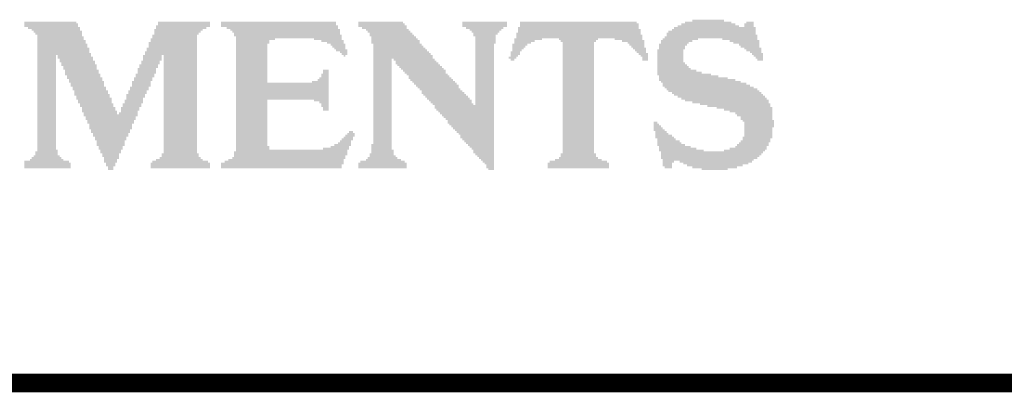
# Model space of a CAD drawing. Header units: inches. Extents: x -0.5 to 15.2, y -1.3 to 8.2.
# Tile 247 of 256: x 12.975 to 13.505, y 0.365 to 0.566. Entities that reach past the tile are written whole.
import ezdxf

# ---------------------------------------------------------------- set-up
doc = ezdxf.new("R2010")
doc.units = ezdxf.units.IN
doc.header["$MEASUREMENT"] = 0
doc.layers.add('M9 Title Sheet', color=56, linetype='Continuous')

msp = doc.modelspace()

# ---------------------------------------------------------------- hatches: boundary and pattern name
at = {"layer": 'M9 Title Sheet'}
for points in [[(13.0775, 0.56425), (13.0775, 0.56325), (13.0775, 0.56225), (13.0755, 0.56225), (13.0755, 0.56125), (13.0735, 0.56125), (13.0735, 0.56025), (13.0725, 0.56025), (13.0725, 0.55925), (13.0715, 0.55925), (13.0715, 0.55825), (13.0705, 0.55825), (13.0705, 0.55725), (13.0705, 0.55625), (13.0705, 0.55525), (13.0705, 0.55425), (13.0705, 0.55325), (13.0705, 0.55225), (13.0705, 0.55125), (13.0705, 0.55025), (13.0705, 0.54925), (13.0705, 0.54825), (13.0705, 0.54725), (13.0705, 0.54625), (13.0705, 0.54525), (13.0705, 0.54425), (13.0705, 0.54325), (13.0705, 0.54225), (13.0705, 0.54125), (13.0705, 0.54025), (13.0705, 0.53925), (13.0705, 0.53825), (13.0705, 0.53725), (13.0705, 0.53625), (13.0705, 0.53525), (13.0705, 0.53425), (13.0705, 0.53325), (13.0705, 0.53225), (13.0705, 0.53125), (13.0705, 0.53025), (13.0705, 0.52925), (13.0705, 0.52825), (13.0705, 0.52725), (13.0705, 0.52625), (13.0705, 0.52525), (13.0705, 0.52425), (13.0705, 0.52325), (13.0705, 0.52225), (13.0705, 0.52125), (13.0705, 0.52025), (13.0705, 0.51925), (13.0705, 0.51825), (13.0705, 0.51725), (13.0705, 0.51625), (13.0705, 0.51525), (13.0705, 0.51425), (13.0705, 0.51325), (13.0705, 0.51225), (13.0705, 0.51125), (13.0705, 0.51025), (13.0705, 0.50925), (13.0705, 0.50825), (13.0705, 0.50725), (13.0705, 0.50625), (13.0705, 0.50525), (13.0705, 0.50425), (13.0705, 0.50325), (13.0705, 0.50225), (13.0705, 0.50125), (13.0705, 0.50025), (13.0705, 0.49925), (13.0705, 0.49825), (13.0705, 0.49725), (13.0705, 0.49625), (13.0705, 0.49525), (13.0705, 0.49425), (13.0715, 0.49425), (13.0715, 0.49325), (13.0715, 0.49225), (13.0725, 0.49225), (13.0725, 0.49125), (13.0735, 0.49125), (13.0735, 0.49025), (13.0765, 0.49025), (13.0765, 0.48925), (13.0775, 0.48925), (13.0775, 0.48825), (13.0775, 0.48725), (13.0775, 0.48625), (13.0455, 0.48625), (13.0455, 0.48725), (13.0455, 0.48825), (13.0455, 0.48925), (13.0465, 0.48925), (13.0465, 0.49025), (13.0485, 0.49025), (13.0485, 0.49125), (13.0505, 0.49125), (13.0505, 0.49225), (13.0515, 0.49225), (13.0515, 0.49325), (13.0515, 0.49425), (13.0525, 0.49425), (13.0525, 0.49525), (13.0525, 0.49625), (13.0525, 0.49725), (13.0525, 0.49825), (13.0525, 0.49925), (13.0525, 0.50025), (13.0525, 0.50125), (13.0525, 0.50225), (13.0525, 0.50325), (13.0525, 0.50425), (13.0525, 0.50525), (13.0525, 0.50625), (13.0525, 0.50725), (13.0525, 0.50825), (13.0525, 0.50925), (13.0525, 0.51025), (13.0525, 0.51125), (13.0525, 0.51225), (13.0525, 0.51325), (13.0525, 0.51425), (13.0525, 0.51525), (13.0525, 0.51625), (13.0525, 0.51725), (13.0525, 0.51825), (13.0525, 0.51925), (13.0525, 0.52025), (13.0525, 0.52125), (13.0525, 0.52225), (13.0525, 0.52325), (13.0525, 0.52425), (13.0525, 0.52525), (13.0525, 0.52625), (13.0525, 0.52725), (13.0525, 0.52825), (13.0525, 0.52925), (13.0525, 0.53025), (13.0525, 0.53125), (13.0525, 0.53225), (13.0525, 0.53325), (13.0525, 0.53425), (13.0525, 0.53525), (13.0525, 0.53625), (13.0525, 0.53725), (13.0525, 0.53825), (13.0525, 0.53925), (13.0525, 0.54025), (13.0525, 0.54125), (13.0525, 0.54225), (13.0525, 0.54325), (13.0525, 0.54425), (13.0525, 0.54525), (13.0525, 0.54625), (13.0525, 0.54725), (13.0515, 0.54725), (13.0515, 0.54625), (13.0515, 0.54525), (13.0515, 0.54425), (13.0505, 0.54425), (13.0505, 0.54325), (13.0505, 0.54225), (13.0495, 0.54225), (13.0495, 0.54125), (13.0495, 0.54025), (13.0485, 0.54025), (13.0485, 0.53925), (13.0485, 0.53825), (13.0485, 0.53725), (13.0475, 0.53725), (13.0475, 0.53625), (13.0475, 0.53525), (13.0465, 0.53525), (13.0465, 0.53425), (13.0465, 0.53325), (13.0455, 0.53325), (13.0455, 0.53225), (13.0455, 0.53125), (13.0455, 0.53025), (13.0445, 0.53025), (13.0445, 0.52925), (13.0445, 0.52825), (13.0435, 0.52825), (13.0435, 0.52725), (13.0435, 0.52625), (13.0425, 0.52625), (13.0425, 0.52525), (13.0425, 0.52425), (13.0415, 0.52425), (13.0415, 0.52325), (13.0415, 0.52225), (13.0415, 0.52125), (13.0405, 0.52125), (13.0405, 0.52025), (13.0405, 0.51925), (13.0395, 0.51925), (13.0395, 0.51825), (13.0395, 0.51725), (13.0385, 0.51725), (13.0385, 0.51625), (13.0385, 0.51525), (13.0385, 0.51425), (13.0375, 0.51425), (13.0375, 0.51325), (13.0375, 0.51225), (13.0365, 0.51225), (13.0365, 0.51125), (13.0365, 0.51025), (13.0355, 0.51025), (13.0355, 0.50925), (13.0355, 0.50825), (13.0355, 0.50725), (13.0345, 0.50725), (13.0345, 0.50625), (13.0345, 0.50525), (13.0335, 0.50525), (13.0335, 0.50425), (13.0335, 0.50325), (13.0325, 0.50325), (13.0325, 0.50225), (13.0325, 0.50125), (13.0315, 0.50125), (13.0315, 0.50025), (13.0315, 0.49925), (13.0315, 0.49825), (13.0305, 0.49825), (13.0305, 0.49725), (13.0305, 0.49625), (13.0295, 0.49625), (13.0295, 0.49525), (13.0295, 0.49425), (13.0285, 0.49425), (13.0285, 0.49325), (13.0285, 0.49225), (13.0285, 0.49125), (13.0275, 0.49125), (13.0275, 0.49025), (13.0275, 0.48925), (13.0265, 0.48925), (13.0265, 0.48825), (13.0265, 0.48725), (13.0255, 0.48725), (13.0255, 0.48625), (13.0255, 0.48525), (13.0225, 0.48525), (13.0225, 0.48625), (13.0225, 0.48725), (13.0215, 0.48725), (13.0215, 0.48825), (13.0215, 0.48925), (13.0205, 0.48925), (13.0205, 0.49025), (13.0205, 0.49125), (13.0205, 0.49225), (13.0195, 0.49225), (13.0195, 0.49325), (13.0195, 0.49425), (13.0185, 0.49425), (13.0185, 0.49525), (13.0185, 0.49625), (13.0175, 0.49625), (13.0175, 0.49725), (13.0175, 0.49825), (13.0165, 0.49825), (13.0165, 0.49925), (13.0165, 0.50025), (13.0165, 0.50125), (13.0155, 0.50125), (13.0155, 0.50225), (13.0155, 0.50325), (13.0145, 0.50325), (13.0145, 0.50425), (13.0145, 0.50525), (13.0135, 0.50525), (13.0135, 0.50625), (13.0135, 0.50725), (13.0125, 0.50725), (13.0125, 0.50825), (13.0125, 0.50925), (13.0125, 0.51025), (13.0115, 0.51025), (13.0115, 0.51125), (13.0115, 0.51225), (13.0105, 0.51225), (13.0105, 0.51325), (13.0105, 0.51425), (13.0095, 0.51425), (13.0095, 0.51525), (13.0095, 0.51625), (13.0085, 0.51625), (13.0085, 0.51725), (13.0085, 0.51825), (13.0085, 0.51925), (13.0075, 0.51925), (13.0075, 0.52025), (13.0075, 0.52125), (13.0065, 0.52125), (13.0065, 0.52225), (13.0065, 0.52325), (13.0055, 0.52325), (13.0055, 0.52425), (13.0055, 0.52525), (13.0045, 0.52525), (13.0045, 0.52625), (13.0045, 0.52725), (13.0045, 0.52825), (13.0035, 0.52825), (13.0035, 0.52925), (13.0035, 0.53025), (13.0025, 0.53025), (13.0025, 0.53125), (13.0025, 0.53225), (13.0015, 0.53225), (13.0015, 0.53325), (13.0015, 0.53425), (13.0005, 0.53425), (13.0005, 0.53525), (13.0005, 0.53625), (12.9995, 0.53625), (12.9995, 0.53725), (12.9995, 0.53825), (12.9995, 0.53925), (12.9985, 0.53925), (12.9985, 0.54025), (12.9985, 0.54125), (12.9975, 0.54125), (12.9975, 0.54225), (12.9975, 0.54325), (12.9965, 0.54325), (12.9965, 0.54425), (12.9965, 0.54525), (12.9955, 0.54525), (12.9955, 0.54625), (12.9955, 0.54725), (12.9945, 0.54725), (12.9945, 0.54625), (12.9945, 0.54525), (12.9945, 0.54425), (12.9945, 0.54325), (12.9945, 0.54225), (12.9945, 0.54125), (12.9945, 0.54025), (12.9945, 0.53925), (12.9945, 0.53825), (12.9945, 0.53725), (12.9945, 0.53625), (12.9945, 0.53525), (12.9945, 0.53425), (12.9945, 0.53325), (12.9945, 0.53225), (12.9945, 0.53125), (12.9945, 0.53025), (12.9945, 0.52925), (12.9945, 0.52825), (12.9945, 0.52725), (12.9945, 0.52625), (12.9945, 0.52525), (12.9945, 0.52425), (12.9945, 0.52325), (12.9945, 0.52225), (12.9945, 0.52125), (12.9945, 0.52025), (12.9945, 0.51925), (12.9945, 0.51825), (12.9945, 0.51725), (12.9945, 0.51625), (12.9945, 0.51525), (12.9945, 0.51425), (12.9945, 0.51325), (12.9945, 0.51225), (12.9945, 0.51125), (12.9945, 0.51025), (12.9945, 0.50925), (12.9945, 0.50825), (12.9945, 0.50725), (12.9945, 0.50625), (12.9945, 0.50525), (12.9945, 0.50425), (12.9945, 0.50325), (12.9945, 0.50225), (12.9945, 0.50125), (12.9945, 0.50025), (12.9945, 0.49925), (12.9945, 0.49825), (12.9945, 0.49725), (12.9945, 0.49625), (12.9955, 0.49625), (12.9955, 0.49525), (12.9955, 0.49425), (12.9955, 0.49325), (12.9965, 0.49325), (12.9965, 0.49225), (12.9975, 0.49225), (12.9975, 0.49125), (12.9985, 0.49125), (12.9985, 0.49025), (13.0015, 0.49025), (13.0015, 0.48925), (13.0025, 0.48925), (13.0025, 0.48825), (13.0025, 0.48725), (13.0025, 0.48625), (12.9775, 0.48625), (12.9775, 0.48725), (12.9775, 0.48825), (12.9775, 0.48925), (12.9775, 0.49025), (12.9805, 0.49025), (12.9805, 0.49125), (12.9815, 0.49125), (12.9815, 0.49225), (12.9825, 0.49225), (12.9825, 0.49325), (12.9835, 0.49325), (12.9835, 0.49425), (12.9835, 0.49525), (12.9845, 0.49525), (12.9845, 0.49625), (12.9845, 0.49725), (12.9845, 0.49825), (12.9845, 0.49925), (12.9845, 0.50025), (12.9845, 0.50125), (12.9845, 0.50225), (12.9845, 0.50325), (12.9845, 0.50425), (12.9845, 0.50525), (12.9845, 0.50625), (12.9845, 0.50725), (12.9845, 0.50825), (12.9845, 0.50925), (12.9845, 0.51025), (12.9845, 0.51125), (12.9845, 0.51225), (12.9845, 0.51325), (12.9845, 0.51425), (12.9845, 0.51525), (12.9845, 0.51625), (12.9845, 0.51725), (12.9845, 0.51825), (12.9845, 0.51925), (12.9845, 0.52025), (12.9845, 0.52125), (12.9845, 0.52225), (12.9845, 0.52325), (12.9845, 0.52425), (12.9845, 0.52525), (12.9845, 0.52625), (12.9845, 0.52725), (12.9845, 0.52825), (12.9845, 0.52925), (12.9845, 0.53025), (12.9845, 0.53125), (12.9845, 0.53225), (12.9845, 0.53325), (12.9845, 0.53425), (12.9845, 0.53525), (12.9845, 0.53625), (12.9845, 0.53725), (12.9845, 0.53825), (12.9845, 0.53925), (12.9845, 0.54025), (12.9845, 0.54125), (12.9845, 0.54225), (12.9845, 0.54325), (12.9845, 0.54425), (12.9845, 0.54525), (12.9845, 0.54625), (12.9845, 0.54725), (12.9845, 0.54825), (12.9845, 0.54925), (12.9845, 0.55025), (12.9845, 0.55125), (12.9845, 0.55225), (12.9845, 0.55325), (12.9845, 0.55425), (12.9845, 0.55525), (12.9845, 0.55625), (12.9845, 0.55725), (12.9845, 0.55825), (12.9835, 0.55825), (12.9835, 0.55925), (12.9825, 0.55925), (12.9825, 0.56025), (12.9815, 0.56025), (12.9815, 0.56125), (12.9795, 0.56125), (12.9795, 0.56225), (12.9775, 0.56225), (12.9775, 0.56325), (12.9775, 0.56425), (12.9775, 0.56525), (13.0055, 0.56525), (13.0055, 0.56425), (13.0065, 0.56425), (13.0065, 0.56325), (13.0065, 0.56225), (13.0075, 0.56225), (13.0075, 0.56125), (13.0075, 0.56025), (13.0085, 0.56025), (13.0085, 0.55925), (13.0085, 0.55825), (13.0085, 0.55725), (13.0095, 0.55725), (13.0095, 0.55625), (13.0095, 0.55525), (13.0105, 0.55525), (13.0105, 0.55425), (13.0105, 0.55325), (13.0115, 0.55325), (13.0115, 0.55225), (13.0115, 0.55125), (13.0125, 0.55125), (13.0125, 0.55025), (13.0125, 0.54925), (13.0125, 0.54825), (13.0135, 0.54825), (13.0135, 0.54725), (13.0135, 0.54625), (13.0145, 0.54625), (13.0145, 0.54525), (13.0145, 0.54425), (13.0155, 0.54425), (13.0155, 0.54325), (13.0155, 0.54225), (13.0165, 0.54225), (13.0165, 0.54125), (13.0165, 0.54025), (13.0165, 0.53925), (13.0175, 0.53925), (13.0175, 0.53825), (13.0175, 0.53725), (13.0185, 0.53725), (13.0185, 0.53625), (13.0185, 0.53525), (13.0195, 0.53525), (13.0195, 0.53425), (13.0195, 0.53325), (13.0205, 0.53325), (13.0205, 0.53225), (13.0205, 0.53125), (13.0205, 0.53025), (13.0215, 0.53025), (13.0215, 0.52925), (13.0215, 0.52825), (13.0225, 0.52825), (13.0225, 0.52725), (13.0225, 0.52625), (13.0235, 0.52625), (13.0235, 0.52525), (13.0235, 0.52425), (13.0245, 0.52425), (13.0245, 0.52325), (13.0245, 0.52225), (13.0245, 0.52125), (13.0255, 0.52125), (13.0255, 0.52025), (13.0255, 0.51925), (13.0265, 0.51925), (13.0265, 0.51825), (13.0265, 0.51725), (13.0275, 0.51725), (13.0275, 0.51625), (13.0275, 0.51525), (13.0285, 0.51525), (13.0285, 0.51625), (13.0295, 0.51625), (13.0295, 0.51725), (13.0295, 0.51825), (13.0295, 0.51925), (13.0305, 0.51925), (13.0305, 0.52025), (13.0305, 0.52125), (13.0315, 0.52125), (13.0315, 0.52225), (13.0315, 0.52325), (13.0325, 0.52325), (13.0325, 0.52425), (13.0325, 0.52525), (13.0325, 0.52625), (13.0335, 0.52625), (13.0335, 0.52725), (13.0335, 0.52825), (13.0345, 0.52825), (13.0345, 0.52925), (13.0345, 0.53025), (13.0355, 0.53025), (13.0355, 0.53125), (13.0355, 0.53225), (13.0355, 0.53325), (13.0365, 0.53325), (13.0365, 0.53425), (13.0365, 0.53525), (13.0375, 0.53525), (13.0375, 0.53625), (13.0375, 0.53725), (13.0385, 0.53725), (13.0385, 0.53825), (13.0385, 0.53925), (13.0385, 0.54025), (13.0395, 0.54025), (13.0395, 0.54125), (13.0395, 0.54225), (13.0405, 0.54225), (13.0405, 0.54325), (13.0405, 0.54425), (13.0415, 0.54425), (13.0415, 0.54525), (13.0415, 0.54625), (13.0415, 0.54725), (13.0425, 0.54725), (13.0425, 0.54825), (13.0425, 0.54925), (13.0435, 0.54925), (13.0435, 0.55025), (13.0435, 0.55125), (13.0445, 0.55125), (13.0445, 0.55225), (13.0445, 0.55325), (13.0445, 0.55425), (13.0455, 0.55425), (13.0455, 0.55525), (13.0455, 0.55625), (13.0465, 0.55625), (13.0465, 0.55725), (13.0465, 0.55825), (13.0475, 0.55825), (13.0475, 0.55925), (13.0475, 0.56025), (13.0475, 0.56125), (13.0485, 0.56125), (13.0485, 0.56225), (13.0485, 0.56325), (13.0495, 0.56325), (13.0495, 0.56425), (13.0495, 0.56525), (13.0775, 0.56525)], [(13.1455, 0.56425), (13.1455, 0.56325), (13.1465, 0.56325), (13.1465, 0.56225), (13.1465, 0.56125), (13.1475, 0.56125), (13.1475, 0.56025), (13.1475, 0.55925), (13.1475, 0.55825), (13.1485, 0.55825), (13.1485, 0.55725), (13.1485, 0.55625), (13.1485, 0.55525), (13.1495, 0.55525), (13.1495, 0.55425), (13.1495, 0.55325), (13.1505, 0.55325), (13.1505, 0.55225), (13.1505, 0.55125), (13.1505, 0.55025), (13.1515, 0.55025), (13.1515, 0.54925), (13.1515, 0.54825), (13.1515, 0.54725), (13.1505, 0.54725), (13.1505, 0.54625), (13.1495, 0.54625), (13.1495, 0.54725), (13.1485, 0.54725), (13.1485, 0.54825), (13.1475, 0.54825), (13.1475, 0.54925), (13.1455, 0.54925), (13.1455, 0.55025), (13.1445, 0.55025), (13.1445, 0.55125), (13.1435, 0.55125), (13.1435, 0.55225), (13.1425, 0.55225), (13.1425, 0.55325), (13.1405, 0.55325), (13.1405, 0.55425), (13.1375, 0.55425), (13.1375, 0.55525), (13.1335, 0.55525), (13.1335, 0.55625), (13.1125, 0.55625), (13.1125, 0.55525), (13.1095, 0.55525), (13.1095, 0.55425), (13.1095, 0.55325), (13.1085, 0.55325), (13.1085, 0.55225), (13.1085, 0.55125), (13.1085, 0.55025), (13.1085, 0.54925), (13.1085, 0.54825), (13.1085, 0.54725), (13.1085, 0.54625), (13.1085, 0.54525), (13.1085, 0.54425), (13.1085, 0.54325), (13.1085, 0.54225), (13.1085, 0.54125), (13.1085, 0.54025), (13.1085, 0.53925), (13.1085, 0.53825), (13.1085, 0.53725), (13.1085, 0.53625), (13.1085, 0.53525), (13.1085, 0.53425), (13.1085, 0.53325), (13.1085, 0.53225), (13.1325, 0.53225), (13.1325, 0.53325), (13.1355, 0.53325), (13.1355, 0.53425), (13.1365, 0.53425), (13.1365, 0.53525), (13.1375, 0.53525), (13.1375, 0.53625), (13.1375, 0.53725), (13.1385, 0.53725), (13.1385, 0.53825), (13.1385, 0.53925), (13.1415, 0.53925), (13.1415, 0.53825), (13.1415, 0.53725), (13.1415, 0.53625), (13.1415, 0.53525), (13.1415, 0.53425), (13.1415, 0.53325), (13.1415, 0.53225), (13.1415, 0.53125), (13.1415, 0.53025), (13.1415, 0.52925), (13.1415, 0.52825), (13.1415, 0.52725), (13.1415, 0.52625), (13.1415, 0.52525), (13.1415, 0.52425), (13.1415, 0.52325), (13.1415, 0.52225), (13.1415, 0.52125), (13.1415, 0.52025), (13.1415, 0.51925), (13.1415, 0.51825), (13.1415, 0.51725), (13.1385, 0.51725), (13.1385, 0.51825), (13.1385, 0.51925), (13.1375, 0.51925), (13.1375, 0.52025), (13.1375, 0.52125), (13.1365, 0.52125), (13.1365, 0.52225), (13.1335, 0.52225), (13.1335, 0.52325), (13.1085, 0.52325), (13.1085, 0.52225), (13.1085, 0.52125), (13.1085, 0.52025), (13.1085, 0.51925), (13.1085, 0.51825), (13.1085, 0.51725), (13.1085, 0.51625), (13.1085, 0.51525), (13.1085, 0.51425), (13.1085, 0.51325), (13.1085, 0.51225), (13.1085, 0.51125), (13.1085, 0.51025), (13.1085, 0.50925), (13.1085, 0.50825), (13.1085, 0.50725), (13.1085, 0.50625), (13.1085, 0.50525), (13.1085, 0.50425), (13.1085, 0.50325), (13.1085, 0.50225), (13.1085, 0.50125), (13.1085, 0.50025), (13.1085, 0.49925), (13.1085, 0.49825), (13.1095, 0.49825), (13.1095, 0.49725), (13.1095, 0.49625), (13.1385, 0.49625), (13.1385, 0.49725), (13.1425, 0.49725), (13.1425, 0.49825), (13.1445, 0.49825), (13.1445, 0.49925), (13.1465, 0.49925), (13.1465, 0.50025), (13.1475, 0.50025), (13.1475, 0.50125), (13.1485, 0.50125), (13.1485, 0.50225), (13.1495, 0.50225), (13.1495, 0.50325), (13.1505, 0.50325), (13.1505, 0.50425), (13.1515, 0.50425), (13.1515, 0.50525), (13.1525, 0.50525), (13.1525, 0.50625), (13.1545, 0.50625), (13.1545, 0.50525), (13.1555, 0.50525), (13.1555, 0.50425), (13.1555, 0.50325), (13.1545, 0.50325), (13.1545, 0.50225), (13.1545, 0.50125), (13.1535, 0.50125), (13.1535, 0.50025), (13.1535, 0.49925), (13.1535, 0.49825), (13.1525, 0.49825), (13.1525, 0.49725), (13.1525, 0.49625), (13.1515, 0.49625), (13.1515, 0.49525), (13.1515, 0.49425), (13.1515, 0.49325), (13.1505, 0.49325), (13.1505, 0.49225), (13.1505, 0.49125), (13.1495, 0.49125), (13.1495, 0.49025), (13.1495, 0.48925), (13.1495, 0.48825), (13.1485, 0.48825), (13.1485, 0.48725), (13.1485, 0.48625), (13.0835, 0.48625), (13.0835, 0.48725), (13.0835, 0.48825), (13.0835, 0.48925), (13.0855, 0.48925), (13.0855, 0.49025), (13.0875, 0.49025), (13.0875, 0.49125), (13.0895, 0.49125), (13.0895, 0.49225), (13.0905, 0.49225), (13.0905, 0.49325), (13.0905, 0.49425), (13.0905, 0.49525), (13.0915, 0.49525), (13.0915, 0.49625), (13.0915, 0.49725), (13.0915, 0.49825), (13.0915, 0.49925), (13.0915, 0.50025), (13.0915, 0.50125), (13.0915, 0.50225), (13.0915, 0.50325), (13.0915, 0.50425), (13.0915, 0.50525), (13.0915, 0.50625), (13.0915, 0.50725), (13.0915, 0.50825), (13.0915, 0.50925), (13.0915, 0.51025), (13.0915, 0.51125), (13.0915, 0.51225), (13.0915, 0.51325), (13.0915, 0.51425), (13.0915, 0.51525), (13.0915, 0.51625), (13.0915, 0.51725), (13.0915, 0.51825), (13.0915, 0.51925), (13.0915, 0.52025), (13.0915, 0.52125), (13.0915, 0.52225), (13.0915, 0.52325), (13.0915, 0.52425), (13.0915, 0.52525), (13.0915, 0.52625), (13.0915, 0.52725), (13.0915, 0.52825), (13.0915, 0.52925), (13.0915, 0.53025), (13.0915, 0.53125), (13.0915, 0.53225), (13.0915, 0.53325), (13.0915, 0.53425), (13.0915, 0.53525), (13.0915, 0.53625), (13.0915, 0.53725), (13.0915, 0.53825), (13.0915, 0.53925), (13.0915, 0.54025), (13.0915, 0.54125), (13.0915, 0.54225), (13.0915, 0.54325), (13.0915, 0.54425), (13.0915, 0.54525), (13.0915, 0.54625), (13.0915, 0.54725), (13.0915, 0.54825), (13.0915, 0.54925), (13.0915, 0.55025), (13.0915, 0.55125), (13.0915, 0.55225), (13.0915, 0.55325), (13.0915, 0.55425), (13.0915, 0.55525), (13.0915, 0.55625), (13.0915, 0.55725), (13.0905, 0.55725), (13.0905, 0.55825), (13.0905, 0.55925), (13.0895, 0.55925), (13.0895, 0.56025), (13.0885, 0.56025), (13.0885, 0.56125), (13.0865, 0.56125), (13.0865, 0.56225), (13.0835, 0.56225), (13.0835, 0.56325), (13.0835, 0.56425), (13.0835, 0.56525), (13.1455, 0.56525)], [(13.2375, 0.56425), (13.2375, 0.56325), (13.2375, 0.56225), (13.2355, 0.56225), (13.2355, 0.56125), (13.2345, 0.56125), (13.2345, 0.56025), (13.2335, 0.56025), (13.2335, 0.55925), (13.2325, 0.55925), (13.2325, 0.55825), (13.2315, 0.55825), (13.2315, 0.55725), (13.2315, 0.55625), (13.2315, 0.55525), (13.2315, 0.55425), (13.2315, 0.55325), (13.2305, 0.55325), (13.2305, 0.55225), (13.2305, 0.55125), (13.2305, 0.55025), (13.2305, 0.54925), (13.2305, 0.54825), (13.2305, 0.54725), (13.2305, 0.54625), (13.2305, 0.54525), (13.2305, 0.54425), (13.2305, 0.54325), (13.2305, 0.54225), (13.2305, 0.54125), (13.2305, 0.54025), (13.2305, 0.53925), (13.2305, 0.53825), (13.2305, 0.53725), (13.2305, 0.53625), (13.2305, 0.53525), (13.2305, 0.53425), (13.2305, 0.53325), (13.2305, 0.53225), (13.2305, 0.53125), (13.2305, 0.53025), (13.2305, 0.52925), (13.2305, 0.52825), (13.2305, 0.52725), (13.2305, 0.52625), (13.2305, 0.52525), (13.2305, 0.52425), (13.2305, 0.52325), (13.2305, 0.52225), (13.2305, 0.52125), (13.2305, 0.52025), (13.2305, 0.51925), (13.2305, 0.51825), (13.2305, 0.51725), (13.2305, 0.51625), (13.2305, 0.51525), (13.2305, 0.51425), (13.2305, 0.51325), (13.2305, 0.51225), (13.2305, 0.51125), (13.2305, 0.51025), (13.2305, 0.50925), (13.2305, 0.50825), (13.2305, 0.50725), (13.2305, 0.50625), (13.2305, 0.50525), (13.2305, 0.50425), (13.2305, 0.50325), (13.2305, 0.50225), (13.2305, 0.50125), (13.2305, 0.50025), (13.2305, 0.49925), (13.2305, 0.49825), (13.2305, 0.49725), (13.2305, 0.49625), (13.2305, 0.49525), (13.2305, 0.49425), (13.2305, 0.49325), (13.2305, 0.49225), (13.2305, 0.49125), (13.2305, 0.49025), (13.2305, 0.48925), (13.2305, 0.48825), (13.2305, 0.48725), (13.2305, 0.48625), (13.2305, 0.48525), (13.2275, 0.48525), (13.2275, 0.48625), (13.2265, 0.48625), (13.2265, 0.48725), (13.2265, 0.48825), (13.2255, 0.48825), (13.2255, 0.48925), (13.2245, 0.48925), (13.2245, 0.49025), (13.2235, 0.49025), (13.2235, 0.49125), (13.2225, 0.49125), (13.2225, 0.49225), (13.2215, 0.49225), (13.2215, 0.49325), (13.2205, 0.49325), (13.2205, 0.49425), (13.2195, 0.49425), (13.2195, 0.49525), (13.2195, 0.49625), (13.2185, 0.49625), (13.2185, 0.49725), (13.2175, 0.49725), (13.2175, 0.49825), (13.2165, 0.49825), (13.2165, 0.49925), (13.2155, 0.49925), (13.2155, 0.50025), (13.2145, 0.50025), (13.2145, 0.50125), (13.2135, 0.50125), (13.2135, 0.50225), (13.2125, 0.50225), (13.2125, 0.50325), (13.2125, 0.50425), (13.2115, 0.50425), (13.2115, 0.50525), (13.2105, 0.50525), (13.2105, 0.50625), (13.2095, 0.50625), (13.2095, 0.50725), (13.2085, 0.50725), (13.2085, 0.50825), (13.2075, 0.50825), (13.2075, 0.50925), (13.2065, 0.50925), (13.2065, 0.51025), (13.2055, 0.51025), (13.2055, 0.51125), (13.2055, 0.51225), (13.2045, 0.51225), (13.2045, 0.51325), (13.2035, 0.51325), (13.2035, 0.51425), (13.2025, 0.51425), (13.2025, 0.51525), (13.2015, 0.51525), (13.2015, 0.51625), (13.2005, 0.51625), (13.2005, 0.51725), (13.1995, 0.51725), (13.1995, 0.51825), (13.1985, 0.51825), (13.1985, 0.51925), (13.1985, 0.52025), (13.1975, 0.52025), (13.1975, 0.52125), (13.1965, 0.52125), (13.1965, 0.52225), (13.1955, 0.52225), (13.1955, 0.52325), (13.1945, 0.52325), (13.1945, 0.52425), (13.1935, 0.52425), (13.1935, 0.52525), (13.1925, 0.52525), (13.1925, 0.52625), (13.1915, 0.52625), (13.1915, 0.52725), (13.1915, 0.52825), (13.1905, 0.52825), (13.1905, 0.52925), (13.1895, 0.52925), (13.1895, 0.53025), (13.1885, 0.53025), (13.1885, 0.53125), (13.1875, 0.53125), (13.1875, 0.53225), (13.1865, 0.53225), (13.1865, 0.53325), (13.1855, 0.53325), (13.1855, 0.53425), (13.1845, 0.53425), (13.1845, 0.53525), (13.1845, 0.53625), (13.1835, 0.53625), (13.1835, 0.53725), (13.1825, 0.53725), (13.1825, 0.53825), (13.1815, 0.53825), (13.1815, 0.53925), (13.1805, 0.53925), (13.1805, 0.54025), (13.1795, 0.54025), (13.1795, 0.54125), (13.1785, 0.54125), (13.1785, 0.54225), (13.1775, 0.54225), (13.1775, 0.54325), (13.1775, 0.54425), (13.1765, 0.54425), (13.1765, 0.54525), (13.1755, 0.54525), (13.1755, 0.54425), (13.1755, 0.54325), (13.1755, 0.54225), (13.1755, 0.54125), (13.1755, 0.54025), (13.1755, 0.53925), (13.1755, 0.53825), (13.1755, 0.53725), (13.1755, 0.53625), (13.1755, 0.53525), (13.1755, 0.53425), (13.1755, 0.53325), (13.1755, 0.53225), (13.1755, 0.53125), (13.1755, 0.53025), (13.1755, 0.52925), (13.1755, 0.52825), (13.1755, 0.52725), (13.1755, 0.52625), (13.1755, 0.52525), (13.1755, 0.52425), (13.1755, 0.52325), (13.1755, 0.52225), (13.1755, 0.52125), (13.1755, 0.52025), (13.1755, 0.51925), (13.1755, 0.51825), (13.1755, 0.51725), (13.1755, 0.51625), (13.1755, 0.51525), (13.1755, 0.51425), (13.1755, 0.51325), (13.1755, 0.51225), (13.1755, 0.51125), (13.1755, 0.51025), (13.1755, 0.50925), (13.1755, 0.50825), (13.1755, 0.50725), (13.1755, 0.50625), (13.1755, 0.50525), (13.1755, 0.50425), (13.1755, 0.50325), (13.1755, 0.50225), (13.1755, 0.50125), (13.1755, 0.50025), (13.1755, 0.49925), (13.1755, 0.49825), (13.1755, 0.49725), (13.1755, 0.49625), (13.1765, 0.49625), (13.1765, 0.49525), (13.1765, 0.49425), (13.1765, 0.49325), (13.1775, 0.49325), (13.1775, 0.49225), (13.1785, 0.49225), (13.1785, 0.49125), (13.1805, 0.49125), (13.1805, 0.49025), (13.1825, 0.49025), (13.1825, 0.48925), (13.1835, 0.48925), (13.1835, 0.48825), (13.1835, 0.48725), (13.1835, 0.48625), (13.1575, 0.48625), (13.1575, 0.48725), (13.1575, 0.48825), (13.1575, 0.48925), (13.1585, 0.48925), (13.1585, 0.49025), (13.1615, 0.49025), (13.1615, 0.49125), (13.1625, 0.49125), (13.1625, 0.49225), (13.1635, 0.49225), (13.1635, 0.49325), (13.1635, 0.49425), (13.1645, 0.49425), (13.1645, 0.49525), (13.1645, 0.49625), (13.1645, 0.49725), (13.1645, 0.49825), (13.1645, 0.49925), (13.1655, 0.49925), (13.1655, 0.50025), (13.1655, 0.50125), (13.1655, 0.50225), (13.1655, 0.50325), (13.1655, 0.50425), (13.1655, 0.50525), (13.1655, 0.50625), (13.1655, 0.50725), (13.1655, 0.50825), (13.1655, 0.50925), (13.1655, 0.51025), (13.1655, 0.51125), (13.1655, 0.51225), (13.1655, 0.51325), (13.1655, 0.51425), (13.1655, 0.51525), (13.1655, 0.51625), (13.1655, 0.51725), (13.1655, 0.51825), (13.1655, 0.51925), (13.1655, 0.52025), (13.1655, 0.52125), (13.1655, 0.52225), (13.1655, 0.52325), (13.1655, 0.52425), (13.1655, 0.52525), (13.1655, 0.52625), (13.1655, 0.52725), (13.1655, 0.52825), (13.1655, 0.52925), (13.1655, 0.53025), (13.1655, 0.53125), (13.1655, 0.53225), (13.1655, 0.53325), (13.1655, 0.53425), (13.1655, 0.53525), (13.1655, 0.53625), (13.1655, 0.53725), (13.1655, 0.53825), (13.1655, 0.53925), (13.1655, 0.54025), (13.1655, 0.54125), (13.1655, 0.54225), (13.1655, 0.54325), (13.1655, 0.54425), (13.1655, 0.54525), (13.1655, 0.54625), (13.1655, 0.54725), (13.1655, 0.54825), (13.1655, 0.54925), (13.1655, 0.55025), (13.1655, 0.55125), (13.1655, 0.55225), (13.1655, 0.55325), (13.1645, 0.55325), (13.1645, 0.55425), (13.1645, 0.55525), (13.1645, 0.55625), (13.1645, 0.55725), (13.1635, 0.55725), (13.1635, 0.55825), (13.1635, 0.55925), (13.1625, 0.55925), (13.1625, 0.56025), (13.1615, 0.56025), (13.1615, 0.56125), (13.1595, 0.56125), (13.1595, 0.56225), (13.1575, 0.56225), (13.1575, 0.56325), (13.1575, 0.56425), (13.1575, 0.56525), (13.1815, 0.56525), (13.1815, 0.56425), (13.1825, 0.56425), (13.1825, 0.56325), (13.1835, 0.56325), (13.1835, 0.56225), (13.1835, 0.56125), (13.1845, 0.56125), (13.1845, 0.56025), (13.1855, 0.56025), (13.1855, 0.55925), (13.1865, 0.55925), (13.1865, 0.55825), (13.1875, 0.55825), (13.1875, 0.55725), (13.1885, 0.55725), (13.1885, 0.55625), (13.1895, 0.55625), (13.1895, 0.55525), (13.1905, 0.55525), (13.1905, 0.55425), (13.1905, 0.55325), (13.1915, 0.55325), (13.1915, 0.55225), (13.1925, 0.55225), (13.1925, 0.55125), (13.1935, 0.55125), (13.1935, 0.55025), (13.1945, 0.55025), (13.1945, 0.54925), (13.1955, 0.54925), (13.1955, 0.54825), (13.1965, 0.54825), (13.1965, 0.54725), (13.1975, 0.54725), (13.1975, 0.54625), (13.1975, 0.54525), (13.1985, 0.54525), (13.1985, 0.54425), (13.1995, 0.54425), (13.1995, 0.54325), (13.2005, 0.54325), (13.2005, 0.54225), (13.2015, 0.54225), (13.2015, 0.54125), (13.2025, 0.54125), (13.2025, 0.54025), (13.2035, 0.54025), (13.2035, 0.53925), (13.2045, 0.53925), (13.2045, 0.53825), (13.2045, 0.53725), (13.2055, 0.53725), (13.2055, 0.53625), (13.2065, 0.53625), (13.2065, 0.53525), (13.2075, 0.53525), (13.2075, 0.53425), (13.2085, 0.53425), (13.2085, 0.53325), (13.2095, 0.53325), (13.2095, 0.53225), (13.2105, 0.53225), (13.2105, 0.53125), (13.2115, 0.53125), (13.2115, 0.53025), (13.2115, 0.52925), (13.2125, 0.52925), (13.2125, 0.52825), (13.2135, 0.52825), (13.2135, 0.52725), (13.2145, 0.52725), (13.2145, 0.52625), (13.2155, 0.52625), (13.2155, 0.52525), (13.2165, 0.52525), (13.2165, 0.52425), (13.2175, 0.52425), (13.2175, 0.52325), (13.2185, 0.52325), (13.2185, 0.52225), (13.2185, 0.52125), (13.2195, 0.52125), (13.2195, 0.52025), (13.2205, 0.52025), (13.2205, 0.52125), (13.2205, 0.52225), (13.2205, 0.52325), (13.2205, 0.52425), (13.2205, 0.52525), (13.2205, 0.52625), (13.2205, 0.52725), (13.2205, 0.52825), (13.2205, 0.52925), (13.2205, 0.53025), (13.2205, 0.53125), (13.2205, 0.53225), (13.2205, 0.53325), (13.2205, 0.53425), (13.2205, 0.53525), (13.2205, 0.53625), (13.2205, 0.53725), (13.2205, 0.53825), (13.2205, 0.53925), (13.2205, 0.54025), (13.2205, 0.54125), (13.2205, 0.54225), (13.2205, 0.54325), (13.2205, 0.54425), (13.2205, 0.54525), (13.2205, 0.54625), (13.2205, 0.54725), (13.2205, 0.54825), (13.2205, 0.54925), (13.2205, 0.55025), (13.2205, 0.55125), (13.2205, 0.55225), (13.2205, 0.55325), (13.2205, 0.55425), (13.2205, 0.55525), (13.2205, 0.55625), (13.2205, 0.55725), (13.2195, 0.55725), (13.2195, 0.55825), (13.2195, 0.55925), (13.2185, 0.55925), (13.2185, 0.56025), (13.2175, 0.56025), (13.2175, 0.56125), (13.2155, 0.56125), (13.2155, 0.56225), (13.2135, 0.56225), (13.2135, 0.56325), (13.2135, 0.56425), (13.2135, 0.56525), (13.2375, 0.56525)], [(13.3075, 0.56425), (13.3085, 0.56425), (13.3085, 0.56325), (13.3085, 0.56225), (13.3085, 0.56125), (13.3095, 0.56125), (13.3095, 0.56025), (13.3095, 0.55925), (13.3095, 0.55825), (13.3105, 0.55825), (13.3105, 0.55725), (13.3105, 0.55625), (13.3105, 0.55525), (13.3115, 0.55525), (13.3115, 0.55425), (13.3115, 0.55325), (13.3115, 0.55225), (13.3115, 0.55125), (13.3125, 0.55125), (13.3125, 0.55025), (13.3125, 0.54925), (13.3125, 0.54825), (13.3135, 0.54825), (13.3135, 0.54725), (13.3135, 0.54625), (13.3135, 0.54525), (13.3135, 0.54425), (13.3105, 0.54425), (13.3105, 0.54525), (13.3105, 0.54625), (13.3095, 0.54625), (13.3095, 0.54725), (13.3085, 0.54725), (13.3085, 0.54825), (13.3075, 0.54825), (13.3075, 0.54925), (13.3065, 0.54925), (13.3065, 0.55025), (13.3055, 0.55025), (13.3055, 0.55125), (13.3045, 0.55125), (13.3045, 0.55225), (13.3035, 0.55225), (13.3035, 0.55325), (13.3025, 0.55325), (13.3025, 0.55425), (13.2995, 0.55425), (13.2995, 0.55525), (13.2955, 0.55525), (13.2955, 0.55625), (13.2865, 0.55625), (13.2865, 0.55525), (13.2855, 0.55525), (13.2855, 0.55425), (13.2845, 0.55425), (13.2845, 0.55325), (13.2845, 0.55225), (13.2845, 0.55125), (13.2845, 0.55025), (13.2845, 0.54925), (13.2845, 0.54825), (13.2845, 0.54725), (13.2845, 0.54625), (13.2845, 0.54525), (13.2845, 0.54425), (13.2845, 0.54325), (13.2845, 0.54225), (13.2845, 0.54125), (13.2845, 0.54025), (13.2845, 0.53925), (13.2845, 0.53825), (13.2845, 0.53725), (13.2845, 0.53625), (13.2845, 0.53525), (13.2845, 0.53425), (13.2845, 0.53325), (13.2845, 0.53225), (13.2845, 0.53125), (13.2845, 0.53025), (13.2845, 0.52925), (13.2845, 0.52825), (13.2845, 0.52725), (13.2845, 0.52625), (13.2845, 0.52525), (13.2845, 0.52425), (13.2845, 0.52325), (13.2845, 0.52225), (13.2845, 0.52125), (13.2845, 0.52025), (13.2845, 0.51925), (13.2845, 0.51825), (13.2845, 0.51725), (13.2845, 0.51625), (13.2845, 0.51525), (13.2845, 0.51425), (13.2845, 0.51325), (13.2845, 0.51225), (13.2845, 0.51125), (13.2845, 0.51025), (13.2845, 0.50925), (13.2845, 0.50825), (13.2845, 0.50725), (13.2845, 0.50625), (13.2845, 0.50525), (13.2845, 0.50425), (13.2845, 0.50325), (13.2845, 0.50225), (13.2845, 0.50125), (13.2845, 0.50025), (13.2845, 0.49925), (13.2845, 0.49825), (13.2845, 0.49725), (13.2845, 0.49625), (13.2845, 0.49525), (13.2845, 0.49425), (13.2855, 0.49425), (13.2855, 0.49325), (13.2855, 0.49225), (13.2865, 0.49225), (13.2865, 0.49125), (13.2885, 0.49125), (13.2885, 0.49025), (13.2915, 0.49025), (13.2915, 0.48925), (13.2925, 0.48925), (13.2925, 0.48825), (13.2925, 0.48725), (13.2925, 0.48625), (13.2595, 0.48625), (13.2595, 0.48725), (13.2595, 0.48825), (13.2595, 0.48925), (13.2605, 0.48925), (13.2605, 0.49025), (13.2635, 0.49025), (13.2635, 0.49125), (13.2655, 0.49125), (13.2655, 0.49225), (13.2665, 0.49225), (13.2665, 0.49325), (13.2665, 0.49425), (13.2675, 0.49425), (13.2675, 0.49525), (13.2675, 0.49625), (13.2675, 0.49725), (13.2675, 0.49825), (13.2675, 0.49925), (13.2675, 0.50025), (13.2675, 0.50125), (13.2675, 0.50225), (13.2675, 0.50325), (13.2675, 0.50425), (13.2675, 0.50525), (13.2675, 0.50625), (13.2675, 0.50725), (13.2675, 0.50825), (13.2675, 0.50925), (13.2675, 0.51025), (13.2675, 0.51125), (13.2675, 0.51225), (13.2675, 0.51325), (13.2675, 0.51425), (13.2675, 0.51525), (13.2675, 0.51625), (13.2675, 0.51725), (13.2675, 0.51825), (13.2675, 0.51925), (13.2675, 0.52025), (13.2675, 0.52125), (13.2675, 0.52225), (13.2675, 0.52325), (13.2675, 0.52425), (13.2675, 0.52525), (13.2675, 0.52625), (13.2675, 0.52725), (13.2675, 0.52825), (13.2675, 0.52925), (13.2675, 0.53025), (13.2675, 0.53125), (13.2675, 0.53225), (13.2675, 0.53325), (13.2675, 0.53425), (13.2675, 0.53525), (13.2675, 0.53625), (13.2675, 0.53725), (13.2675, 0.53825), (13.2675, 0.53925), (13.2675, 0.54025), (13.2675, 0.54125), (13.2675, 0.54225), (13.2675, 0.54325), (13.2675, 0.54425), (13.2675, 0.54525), (13.2675, 0.54625), (13.2675, 0.54725), (13.2675, 0.54825), (13.2675, 0.54925), (13.2675, 0.55025), (13.2675, 0.55125), (13.2675, 0.55225), (13.2675, 0.55325), (13.2675, 0.55425), (13.2665, 0.55425), (13.2665, 0.55525), (13.2655, 0.55525), (13.2655, 0.55625), (13.2565, 0.55625), (13.2565, 0.55525), (13.2525, 0.55525), (13.2525, 0.55425), (13.2505, 0.55425), (13.2505, 0.55325), (13.2485, 0.55325), (13.2485, 0.55225), (13.2475, 0.55225), (13.2475, 0.55125), (13.2465, 0.55125), (13.2465, 0.55025), (13.2455, 0.55025), (13.2455, 0.54925), (13.2445, 0.54925), (13.2445, 0.54825), (13.2445, 0.54725), (13.2435, 0.54725), (13.2435, 0.54625), (13.2425, 0.54625), (13.2425, 0.54525), (13.2415, 0.54525), (13.2415, 0.54425), (13.2395, 0.54425), (13.2395, 0.54525), (13.2385, 0.54525), (13.2385, 0.54625), (13.2395, 0.54625), (13.2395, 0.54725), (13.2395, 0.54825), (13.2395, 0.54925), (13.2405, 0.54925), (13.2405, 0.55025), (13.2405, 0.55125), (13.2405, 0.55225), (13.2405, 0.55325), (13.2415, 0.55325), (13.2415, 0.55425), (13.2415, 0.55525), (13.2415, 0.55625), (13.2425, 0.55625), (13.2425, 0.55725), (13.2425, 0.55825), (13.2425, 0.55925), (13.2435, 0.55925), (13.2435, 0.56025), (13.2435, 0.56125), (13.2435, 0.56225), (13.2445, 0.56225), (13.2445, 0.56325), (13.2445, 0.56425), (13.2445, 0.56525), (13.3075, 0.56525)], [(13.3545, 0.56525), (13.3585, 0.56525), (13.3585, 0.56425), (13.3605, 0.56425), (13.3605, 0.56325), (13.3625, 0.56325), (13.3625, 0.56225), (13.3655, 0.56225), (13.3655, 0.56325), (13.3655, 0.56425), (13.3665, 0.56425), (13.3665, 0.56525), (13.3705, 0.56525), (13.3705, 0.56425), (13.3705, 0.56325), (13.3705, 0.56225), (13.3715, 0.56225), (13.3715, 0.56125), (13.3715, 0.56025), (13.3715, 0.55925), (13.3715, 0.55825), (13.3725, 0.55825), (13.3725, 0.55725), (13.3725, 0.55625), (13.3725, 0.55525), (13.3735, 0.55525), (13.3735, 0.55425), (13.3735, 0.55325), (13.3735, 0.55225), (13.3735, 0.55125), (13.3745, 0.55125), (13.3745, 0.55025), (13.3745, 0.54925), (13.3745, 0.54825), (13.3755, 0.54825), (13.3755, 0.54725), (13.3755, 0.54625), (13.3755, 0.54525), (13.3755, 0.54425), (13.3725, 0.54425), (13.3725, 0.54525), (13.3715, 0.54525), (13.3715, 0.54625), (13.3705, 0.54625), (13.3705, 0.54725), (13.3695, 0.54725), (13.3695, 0.54825), (13.3685, 0.54825), (13.3685, 0.54925), (13.3665, 0.54925), (13.3665, 0.55025), (13.3655, 0.55025), (13.3655, 0.55125), (13.3635, 0.55125), (13.3635, 0.55225), (13.3625, 0.55225), (13.3625, 0.55325), (13.3595, 0.55325), (13.3595, 0.55425), (13.3575, 0.55425), (13.3575, 0.55525), (13.3535, 0.55525), (13.3535, 0.55625), (13.3405, 0.55625), (13.3405, 0.55525), (13.3375, 0.55525), (13.3375, 0.55425), (13.3355, 0.55425), (13.3355, 0.55325), (13.3345, 0.55325), (13.3345, 0.55225), (13.3335, 0.55225), (13.3335, 0.55125), (13.3335, 0.55025), (13.3325, 0.55025), (13.3325, 0.54925), (13.3325, 0.54825), (13.3325, 0.54725), (13.3325, 0.54625), (13.3325, 0.54525), (13.3325, 0.54425), (13.3325, 0.54325), (13.3335, 0.54325), (13.3335, 0.54225), (13.3345, 0.54225), (13.3345, 0.54125), (13.3355, 0.54125), (13.3355, 0.54025), (13.3365, 0.54025), (13.3365, 0.53925), (13.3395, 0.53925), (13.3395, 0.53825), (13.3425, 0.53825), (13.3425, 0.53725), (13.3475, 0.53725), (13.3475, 0.53625), (13.3515, 0.53625), (13.3515, 0.53525), (13.3565, 0.53525), (13.3565, 0.53425), (13.3605, 0.53425), (13.3605, 0.53325), (13.3635, 0.53325), (13.3635, 0.53225), (13.3665, 0.53225), (13.3665, 0.53125), (13.3685, 0.53125), (13.3685, 0.53025), (13.3705, 0.53025), (13.3705, 0.52925), (13.3725, 0.52925), (13.3725, 0.52825), (13.3735, 0.52825), (13.3735, 0.52725), (13.3745, 0.52725), (13.3745, 0.52625), (13.3755, 0.52625), (13.3755, 0.52525), (13.3765, 0.52525), (13.3765, 0.52425), (13.3775, 0.52425), (13.3775, 0.52325), (13.3785, 0.52325), (13.3785, 0.52225), (13.3785, 0.52125), (13.3795, 0.52125), (13.3795, 0.52025), (13.3795, 0.51925), (13.3805, 0.51925), (13.3805, 0.51825), (13.3805, 0.51725), (13.3805, 0.51625), (13.3805, 0.51525), (13.3805, 0.51425), (13.3805, 0.51325), (13.3805, 0.51225), (13.3815, 0.51225), (13.3815, 0.51125), (13.3815, 0.51025), (13.3815, 0.50925), (13.3815, 0.50825), (13.3805, 0.50825), (13.3805, 0.50725), (13.3805, 0.50625), (13.3805, 0.50525), (13.3805, 0.50425), (13.3805, 0.50325), (13.3805, 0.50225), (13.3795, 0.50225), (13.3795, 0.50125), (13.3795, 0.50025), (13.3785, 0.50025), (13.3785, 0.49925), (13.3785, 0.49825), (13.3775, 0.49825), (13.3775, 0.49725), (13.3775, 0.49625), (13.3765, 0.49625), (13.3765, 0.49525), (13.3755, 0.49525), (13.3755, 0.49425), (13.3745, 0.49425), (13.3745, 0.49325), (13.3735, 0.49325), (13.3735, 0.49225), (13.3725, 0.49225), (13.3725, 0.49125), (13.3705, 0.49125), (13.3705, 0.49025), (13.3695, 0.49025), (13.3695, 0.48925), (13.3675, 0.48925), (13.3675, 0.48825), (13.3645, 0.48825), (13.3645, 0.48725), (13.3615, 0.48725), (13.3615, 0.48625), (13.3565, 0.48625), (13.3565, 0.48525), (13.3425, 0.48525), (13.3425, 0.48625), (13.3375, 0.48625), (13.3375, 0.48725), (13.3345, 0.48725), (13.3345, 0.48825), (13.3325, 0.48825), (13.3325, 0.48925), (13.3305, 0.48925), (13.3305, 0.49025), (13.3275, 0.49025), (13.3275, 0.48925), (13.3265, 0.48925), (13.3265, 0.48825), (13.3265, 0.48725), (13.3265, 0.48625), (13.3225, 0.48625), (13.3225, 0.48725), (13.3215, 0.48725), (13.3215, 0.48825), (13.3215, 0.48925), (13.3215, 0.49025), (13.3215, 0.49125), (13.3205, 0.49125), (13.3205, 0.49225), (13.3205, 0.49325), (13.3205, 0.49425), (13.3205, 0.49525), (13.3195, 0.49525), (13.3195, 0.49625), (13.3195, 0.49725), (13.3195, 0.49825), (13.3185, 0.49825), (13.3185, 0.49925), (13.3185, 0.50025), (13.3185, 0.50125), (13.3185, 0.50225), (13.3175, 0.50225), (13.3175, 0.50325), (13.3175, 0.50425), (13.3175, 0.50525), (13.3175, 0.50625), (13.3165, 0.50625), (13.3165, 0.50725), (13.3165, 0.50825), (13.3165, 0.50925), (13.3165, 0.51025), (13.3165, 0.51125), (13.3185, 0.51125), (13.3185, 0.51025), (13.3195, 0.51025), (13.3195, 0.50925), (13.3205, 0.50925), (13.3205, 0.50825), (13.3215, 0.50825), (13.3215, 0.50725), (13.3225, 0.50725), (13.3225, 0.50625), (13.3235, 0.50625), (13.3235, 0.50525), (13.3245, 0.50525), (13.3245, 0.50425), (13.3265, 0.50425), (13.3265, 0.50325), (13.3275, 0.50325), (13.3275, 0.50225), (13.3285, 0.50225), (13.3285, 0.50125), (13.3305, 0.50125), (13.3305, 0.50025), (13.3315, 0.50025), (13.3315, 0.49925), (13.3335, 0.49925), (13.3335, 0.49825), (13.3365, 0.49825), (13.3365, 0.49725), (13.3395, 0.49725), (13.3395, 0.49625), (13.3435, 0.49625), (13.3435, 0.49525), (13.3545, 0.49525), (13.3545, 0.49625), (13.3575, 0.49625), (13.3575, 0.49725), (13.3605, 0.49725), (13.3605, 0.49825), (13.3615, 0.49825), (13.3615, 0.49925), (13.3625, 0.49925), (13.3625, 0.50025), (13.3635, 0.50025), (13.3635, 0.50125), (13.3645, 0.50125), (13.3645, 0.50225), (13.3645, 0.50325), (13.3655, 0.50325), (13.3655, 0.50425), (13.3655, 0.50525), (13.3655, 0.50625), (13.3655, 0.50725), (13.3655, 0.50825), (13.3655, 0.50925), (13.3655, 0.51025), (13.3655, 0.51125), (13.3645, 0.51125), (13.3645, 0.51225), (13.3635, 0.51225), (13.3635, 0.51325), (13.3635, 0.51425), (13.3615, 0.51425), (13.3615, 0.51525), (13.3605, 0.51525), (13.3605, 0.51625), (13.3575, 0.51625), (13.3575, 0.51725), (13.3545, 0.51725), (13.3545, 0.51825), (13.3505, 0.51825), (13.3505, 0.51925), (13.3455, 0.51925), (13.3455, 0.52025), (13.3415, 0.52025), (13.3415, 0.52125), (13.3375, 0.52125), (13.3375, 0.52225), (13.3335, 0.52225), (13.3335, 0.52325), (13.3315, 0.52325), (13.3315, 0.52425), (13.3295, 0.52425), (13.3295, 0.52525), (13.3275, 0.52525), (13.3275, 0.52625), (13.3265, 0.52625), (13.3265, 0.52725), (13.3245, 0.52725), (13.3245, 0.52825), (13.3235, 0.52825), (13.3235, 0.52925), (13.3225, 0.52925), (13.3225, 0.53025), (13.3215, 0.53025), (13.3215, 0.53125), (13.3215, 0.53225), (13.3205, 0.53225), (13.3205, 0.53325), (13.3195, 0.53325), (13.3195, 0.53425), (13.3195, 0.53525), (13.3195, 0.53625), (13.3185, 0.53625), (13.3185, 0.53725), (13.3185, 0.53825), (13.3185, 0.53925), (13.3185, 0.54025), (13.3185, 0.54125), (13.3185, 0.54225), (13.3185, 0.54325), (13.3185, 0.54425), (13.3185, 0.54525), (13.3185, 0.54625), (13.3185, 0.54725), (13.3185, 0.54825), (13.3185, 0.54925), (13.3185, 0.55025), (13.3195, 0.55025), (13.3195, 0.55125), (13.3195, 0.55225), (13.3195, 0.55325), (13.3205, 0.55325), (13.3205, 0.55425), (13.3205, 0.55525), (13.3215, 0.55525), (13.3215, 0.55625), (13.3225, 0.55625), (13.3225, 0.55725), (13.3235, 0.55725), (13.3235, 0.55825), (13.3235, 0.55925), (13.3245, 0.55925), (13.3245, 0.56025), (13.3265, 0.56025), (13.3265, 0.56125), (13.3275, 0.56125), (13.3275, 0.56225), (13.3295, 0.56225), (13.3295, 0.56325), (13.3315, 0.56325), (13.3315, 0.56425), (13.3335, 0.56425), (13.3335, 0.56525), (13.3375, 0.56525), (13.3375, 0.56625), (13.3545, 0.56625)]]:
    msp.add_hatch(color=56, dxfattribs=at).paths.add_polyline_path(points)

# ---------------------------------------------------------------- linework, layer by layer
msp.add_lwpolyline([(11.3045, 0.3705, 0.01, 0.01, 0), (14.3045, 0.3705, 0.01, 0.01, 0)], format="xyseb", dxfattribs=at)

doc.saveas('drawing.dxf')
